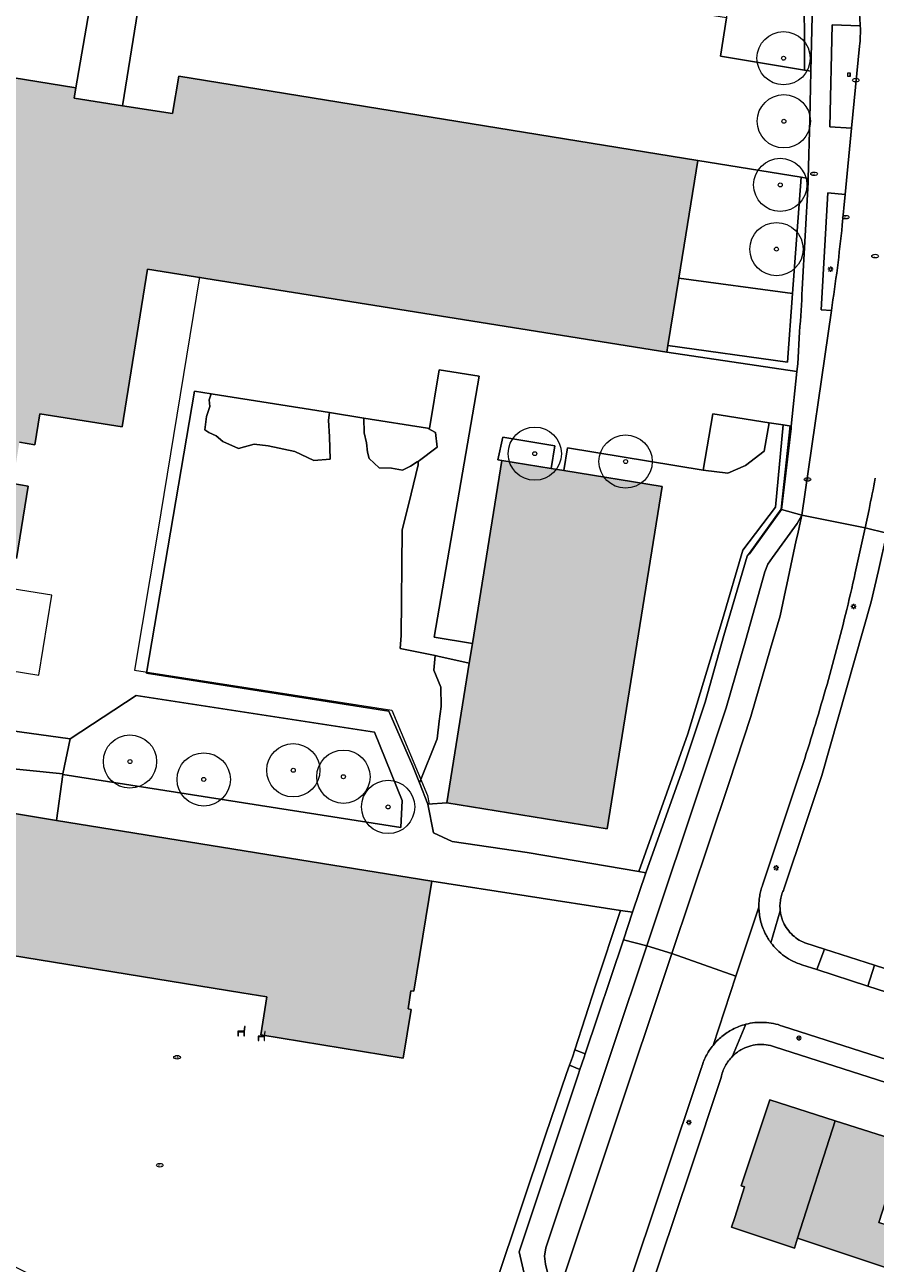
# Model space of a CAD drawing. Header units: metres. Extents: x 187482 to 189800, y 333582 to 335019.
# Tile 202 of 256: x 189325 to 189404, y 334208 to 334325. Entities that reach past the tile are written whole.
import ezdxf
from ezdxf.enums import TextEntityAlignment as Align

# ---------------------------------------------------------------- set-up
doc = ezdxf.new("R2010")
doc.units = ezdxf.units.M
doc.layers.get('0').update_dxf_attribs({"color": 252, "lineweight": 18})
for name, color, linetype, lineweight in [('B-WE-GR-BEPLANTING_CULTUUR_BODEMBEDEKKER-GV', 252, 'Continuous', 18), ('B-WE-GR-BEPLANTING_CULTUUR_HEESTERS-GV', 252, 'Continuous', 18), ('B-WE-GR-BOOM-S', 252, 'Continuous', 18), ('B-WE-GR-HAAG-G', 252, 'GR-HAAG1-SO', 18), ('B-WE-IE-MEUBILAIR-S', 252, 'Continuous', 18), ('B-WE-IE-MEUBILAIR_WEGMEUBILAIR-S', 252, 'Continuous', 18), ('B-WE-IE-TERREINAFSCHEIDING_KUNSTMATIG_HEKWERK-G', 252, 'IE-TERREINAFSCHEIDING_KUNSTMATIG-SO', 18), ('B-WE-OG-BEBOUWING-GV', 252, 'Continuous', 18), ('B-WE-OG-BEBOUWING_LUIFEL-GV', 252, 'Continuous', 18), ('B-WE-OG-TERREIN_BEGROEID-GV', 252, 'Continuous', 18), ('B-WE-OG-TERREIN_ERF-GV', 252, 'Continuous', 18), ('B-WE-VH-GESLOTENVERHARDING_ASFALT-GV', 252, 'Continuous', 18), ('B-WE-VH-OPENVERHARDING_STRAATBAKSTEEN-GV', 252, 'Continuous', 18), ('B-WE-VH-OPENVERHARDING_TEGEL-GV', 252, 'Continuous', 18)]:
    doc.layers.add(name, color=color, linetype=linetype, lineweight=lineweight)
doc.layers.add('B-WE-OG-BEBOUWING-V', color=7, linetype='Continuous', lineweight=18, true_color=0xf0f0f0)
doc.styles.add('NLCS-ISO', font='NLCS-ISO.ttf')
doc.linetypes.add('GR-HAAG1-SO', pattern='A,6,[176,NLCS.SHX,S=0.125,R=0,X=0,Y=0],-2', length=8)
doc.linetypes.add('IE-TERREINAFSCHEIDING_KUNSTMATIG-SO', pattern='A,4,[82,NLCS.SHX,S=0.75,R=90,X=0,Y=0],4,-2', length=10)

# ---------------------------------------------------------------- blocks, each defined once
blk = doc.blocks.new('SIE-MEUBILAIR_BORD_VERKEER-SO')
blk.add_lwpolyline([(-0.5625, -0.5625), (0.5625, -0.5625), (0.5625, 0.5625), (-0.5625, 0.5625)], close=True)
at = {"style": 'NLCS-ISO'}
blk.add_text('vb', height=0.75, dxfattribs=at).set_placement((0, 0), align=Align.MIDDLE_CENTER)
blk = doc.blocks.new('SIE-MEUBILAIR_PAAL_LICHTMAST-SO')
for points in [[(-0.62, 0), (-1, 0)], [(-0.71, 0.71), (-0.44, 0.44)], [(0, 1), (0, 0.62)], [(0.44, 0.44), (0.71, 0.71)], [(1, 0), (0.62, 0)], [(-0.71, -0.71), (-0.44, -0.44)], [(0, -0.62), (0, -1)], [(0.44, -0.44), (0.71, -0.71)]]:
    blk.add_lwpolyline(points)
blk.add_circle((0, 0), 0.5)
blk = doc.blocks.new('SIE-MEUBILAIR_PUT_KOLK-SO')
blk.add_ellipse((0, 0), major_axis=(1.25, 0), ratio=0.54)
at = {"style": 'NLCS-ISO'}
blk.add_text('klk', height=0.75, dxfattribs=at).set_placement((0.03, 0), align=Align.MIDDLE_CENTER)
blk = doc.blocks.new('SIE-MEUBILAIR_PUT_RIOOLPUT-SO')
blk.add_ellipse((0, 0), major_axis=(1.25, 0), ratio=0.54)
at = {"style": 'NLCS-ISO'}
blk.add_text('ri', height=0.75, dxfattribs=at).set_placement((-0.04, 0.07), align=Align.MIDDLE_CENTER)
blk = doc.blocks.new('SIE-MEUBILAIR_PUT_WATERLEIDINGPUT-SO')
blk.add_ellipse((0, 0), major_axis=(1.25, 0), ratio=0.54)
at = {"style": 'NLCS-ISO'}
blk.add_text('wl', height=0.75, dxfattribs=at).set_placement((-0.14, 0), align=Align.MIDDLE_CENTER)
blk = doc.blocks.new('SIE-WEG_ZITBANK-SO')
at = {"color": 0, "linetype": 'ByBlock', "lineweight": 18}
blk.add_lwpolyline([(-0.91, -1.63), (-0.91, -0.2), (1.09, -0.2), (1.09, -1.63), (1.29, -1.63), (1.29, -0.21), (1.54, 1.78), (1.33, 1.78), (1.11, 0), (-1.11, 0), (-1.11, -1.63)], close=True, dxfattribs=at)
blk = doc.blocks.new('SGR-BOOM_GBKN-SO')
at = {"color": 0, "linetype": 'ByBlock', "lineweight": 18}
for radius in [2, 0.15]:
    blk.add_circle((0, 0), radius, dxfattribs=at)

msp = doc.modelspace()

# ---------------------------------------------------------------- hatches: boundary and pattern name
at = {"layer": 'B-WE-OG-BEBOUWING-V'}
h = msp.add_hatch(color=256, dxfattribs=at)
h.dxf.hatch_style = 1
h.paths.add_polyline_path([(189387.776, 334312.021), (189339.05, 334319.928), (189338.454, 334316.425), (189333.742, 334317.156), (189329.214, 334317.859), (189329.383, 334318.844), (189322.196, 334320.008), (189318.322, 334320.636), (189315.796, 334305.313), (189315.119, 334305.27), (189315.093, 334305.109), (189314.619, 334302.124), (189314.6, 334302.005), (189315.361, 334301.876), (189312.674, 334285.373), (189312.558, 334284.664), (189312.371, 334283.515), (189311.25, 334276.631), (189323.81, 334274.624), (189324.899, 334281.438), (189323.447, 334281.67), (189324.067, 334285.551), (189325.519, 334285.319), (189325.984, 334288.232), (189333.736, 334286.994), (189336.101, 334301.806), (189384.882, 334293.998), (189384.983, 334294.626), (189385.999, 334300.955)], flags=17)
h = msp.add_hatch(color=256, dxfattribs=at)
h.dxf.hatch_style = 1
h.paths.add_polyline_path([(189369.373, 334283.823), (189366.613, 334266.667), (189366.313, 334264.802), (189364.202, 334251.686), (189379.263, 334249.263), (189384.434, 334281.4), (189375.19, 334282.887), (189374.001, 334283.079)], flags=17)
h = msp.add_hatch(color=256, dxfattribs=at)
h.dxf.hatch_style = 1
h.paths.add_polyline_path([(189325.523, 334190.659), (189311.282, 334197), (189311.724, 334199.736), (189312.131, 334202.252), (189312.842, 334202.137), (189313.052, 334203.43), (189313.348, 334203.382), (189313.503, 334204.338), (189314.066, 334207.811), (189314.132, 334208.219), (189310.973, 334208.731), (189313.124, 334222.005), (189313.509, 334224.38), (189313.513, 334224.404), (189313.572, 334224.767), (189315.349, 334235.729), (189318.705, 334235.185), (189319.166, 334238.028), (189344.966, 334233.846), (189347.323, 334233.465), (189346.744, 334229.893), (189360.115, 334227.726), (189360.855, 334232.293), (189360.569, 334232.339), (189360.844, 334234.044), (189361.121, 334233.999), (189362.817, 334244.326), (189327.557, 334250.041), (189320.952, 334251.112), (189320.616, 334249.039), (189317.319, 334249.573), (189317.655, 334251.646), (189307.507, 334253.289), (189300.857, 334212.208), (189300.593, 334210.578), (189300.198, 334210.616), (189300.149, 334210.334), (189300.099, 334210.052), (189299.532, 334206.817), (189299.475, 334206.491), (189299.356, 334205.812), (189299.851, 334205.733), (189299.538, 334203.783), (189298.88, 334199.679), (189293.213, 334200.588), (189291.709, 334191.198), (189291.069, 334187.207), (189300.92, 334185.604), (189301.307, 334185.541), (189301.702, 334187.969), (189301.485, 334188.005), (189301.827, 334190.107), (189303.815, 334189.783), (189303.775, 334189.534), (189305.859, 334188.472), (189311.003, 334185.852), (189320.772, 334180.876), (189320.055, 334179.468), (189320.518, 334179.232), (189320.377, 334178.956), (189338.797, 334169.568), (189338.902, 334169.515), (189339.129, 334169.96), (189339.423, 334169.81), (189347.151, 334184.958), (189337.496, 334189.875), (189337.412, 334189.918), (189335.522, 334186.207)], flags=17)
h = msp.add_hatch(color=256, dxfattribs=at)
h.dxf.hatch_style = 1
h.paths.add_polyline_path([(189400.693, 334221.838), (189394.536, 334223.81), (189391.849, 334215.724), (189392.181, 334215.614), (189391.254, 334212.76), (189390.953, 334211.834), (189396.865, 334209.87), (189397.162, 334210.797)], flags=17)
h = msp.add_hatch(color=256, dxfattribs=at)
h.dxf.hatch_style = 1
h.paths.add_polyline_path([(189400.693, 334221.838), (189397.162, 334210.797), (189403.628, 334208.648), (189406.934, 334207.549), (189407.541, 334209.451), (189408.092, 334209.294), (189408.697, 334211.015), (189404.787, 334212.268), (189407.186, 334219.758)], flags=17)

# ---------------------------------------------------------------- linework, layer by layer
at = {"layer": 'B-WE-GR-BEPLANTING_CULTUUR_BODEMBEDEKKER-GV', "flags": 128}
msp.add_lwpolyline([(189390.474, 334325.401), (189389.931, 334321.804), (189397.791, 334320.502), (189397.791, 334323.537), (189397.791, 334324.362), (189397.704, 334327.794), (189396.597, 334329.404), (189393.477, 334330.461), (189390.966, 334330.945)], close=True, dxfattribs=at)
at = {"layer": 'B-WE-GR-BEPLANTING_CULTUUR_HEESTERS-GV', "flags": 128}
for points in [[(189390.966, 334330.945), (189393.477, 334330.461), (189396.597, 334329.404), (189397.704, 334327.794), (189397.791, 334324.362), (189397.791, 334323.537), (189397.791, 334320.502), (189398.404, 334320.401), (189398.543, 334326.885)], [(189397.584, 334299.938), (189398.15, 334309.932), (189398.16, 334310.328), (189397.505, 334310.435), (189396.69, 334299.52)], [(189396.69, 334299.52), (189396.208, 334293.08), (189384.983, 334294.626), (189384.882, 334293.998), (189397.091, 334292.19), (189397.165, 334292.911), (189397.327, 334295.919)]]:
    msp.add_lwpolyline(points, dxfattribs=at)
for points in [[(189333.742, 334317.156), (189335.593, 334328.667), (189331.184, 334329.345), (189329.383, 334318.844), (189329.214, 334317.859)], [(189396.69, 334299.52), (189385.999, 334300.955), (189384.983, 334294.626), (189396.208, 334293.08)], [(189366.313, 334264.802), (189366.613, 334266.667), (189363.02, 334267.26), (189366.165, 334285.412), (189367.261, 334291.767), (189363.486, 334292.365), (189362.587, 334286.851), (189362.404, 334286.88), (189363.15, 334286.453), (189363.315, 334285.098), (189361.509, 334283.753), (189361.509, 334283.421), (189360.855, 334280.71), (189360.024, 334277.296), (189359.919, 334267.402), (189359.844, 334266.175), (189363.123, 334265.524), (189363.365, 334265.476)], [(189342.272, 334290.069), (189342.091, 334290.098), (189341.897, 334289.529), (189341.961, 334288.897), (189341.649, 334287.976), (189341.478, 334286.715), (189341.854, 334286.477), (189342.543, 334286.146), (189343.18, 334285.617), (189344.65, 334284.974), (189346.131, 334285.382), (189347.441, 334285.218), (189349.954, 334284.684), (189351.722, 334283.846), (189353.243, 334283.977), (189353.206, 334286.066), (189353.108, 334287.63), (189353.182, 334288.341)], [(189356.413, 334287.829), (189356.456, 334286.439), (189356.667, 334285.486), (189356.765, 334284.624), (189356.933, 334284.031), (189357.869, 334283.157), (189359.018, 334283.129), (189360.056, 334282.924), (189360.791, 334283.292), (189361.442, 334283.703), (189361.509, 334283.753), (189363.315, 334285.098), (189363.15, 334286.453), (189362.404, 334286.88)], [(189394.496, 334287.387), (189389.186, 334288.207), (189388.285, 334282.932), (189390.595, 334282.648), (189392.263, 334283.363), (189394.01, 334284.714)], [(189394.496, 334287.387), (189394.01, 334284.714), (189392.263, 334283.363), (189390.595, 334282.648), (189388.285, 334282.932), (189375.551, 334285.021), (189375.19, 334282.887), (189384.434, 334281.4), (189379.263, 334249.263), (189364.202, 334251.686), (189362.434, 334251.564), (189362.951, 334248.863), (189364.715, 334248.068), (189371.773, 334247.01), (189382.233, 334245.227), (189386.845, 334258.159), (189390.09, 334268.899), (189392, 334275.423), (189395.071, 334279.449), (189395.806, 334287.184)], [(189382.233, 334245.227), (189382.9, 334245.113), (189386.407, 334254.957), (189388.471, 334261.14), (189390.238, 334267.415), (189392.433, 334274.841), (189392.626, 334275.065), (189395.653, 334279.229), (189396.543, 334286.836), (189396.567, 334287.067), (189395.806, 334287.184), (189395.071, 334279.449), (189392, 334275.423), (189390.09, 334268.899), (189386.845, 334258.159)], [(189374.001, 334283.079), (189374.362, 334285.216), (189369.465, 334286.02), (189369.003, 334283.904), (189369.373, 334283.823)], [(189362.434, 334251.564), (189364.202, 334251.686), (189366.313, 334264.802), (189363.365, 334265.476), (189363.123, 334265.524), (189362.98, 334264.14), (189363.64, 334262.555), (189363.671, 334260.744), (189363.495, 334259.362), (189363.291, 334257.705), (189361.637, 334253.561)], [(189293.875, 334258.091), (189300.195, 334257.236), (189328.165, 334254.405), (189328.83, 334257.687), (189308.621, 334260.486), (189294.597, 334262.428), (189293.898, 334258.237)], [(189328.83, 334257.687), (189328.165, 334254.405), (189328.151, 334254.337), (189359.892, 334249.359), (189360.025, 334251.923), (189357.423, 334258.333), (189335.039, 334261.771)], [(189381.663, 334241.415), (189380.512, 334241.593), (189378.187, 334234.503), (189376.238, 334228.491), (189377.213, 334228.116), (189380.793, 334238.815)], [(189365.204, 334186.907), (189365.775, 334185.939), (189372.097, 334204.754), (189371.01, 334209.518), (189376.553, 334226.159), (189376.721, 334226.656), (189375.732, 334227.043), (189375.449, 334226.284), (189373.493, 334220.468), (189368.843, 334206.649), (189371.51, 334205.503), (189368.983, 334198.923)]]:
    msp.add_lwpolyline(points, close=True, dxfattribs=at)
at = {"layer": 'B-WE-GR-BEPLANTING_CULTUUR_HEESTERS-GV'}
msp.add_lwpolyline([(189397.327, 334295.919, 0.0181056), (189397.584, 334299.938)], format="xyb", dxfattribs=at)
at = {"layer": 'B-WE-GR-HAAG-G', "ltscale": 0.2, "flags": 128}
for points in [[(189392.637, 334275.126), (189395.611, 334279.278), (189396.45, 334287.085)], [(189382.9, 334245.113), (189386.407, 334254.957), (189388.471, 334261.14), (189390.238, 334267.415), (189392.433, 334274.841), (189392.637, 334275.126)], [(189395.876, 334243.588), (189397.935, 334249.738)], [(189371.773, 334247.01), (189364.715, 334248.068)], [(189416.956, 334232.39), (189397.83, 334238.547)], [(189384.313, 334208.913), (189387.089, 334217.231)]]:
    msp.add_lwpolyline(points, dxfattribs=at)
at = {"layer": 'B-WE-GR-HAAG-G', "ltscale": 0.2}
for points in [[(189395.681, 334243.102, -0.035818), (189395.876, 334243.588)], [(189395.504, 334242.073, -0.0347774), (189395.556, 334242.594)], [(189395.556, 334242.594, -0.0380069), (189395.681, 334243.102)], [(189395.527, 334241.55, -0.032526), (189395.504, 334242.073)], [(189395.611, 334241.088, -0.0300953), (189395.527, 334241.55)], [(189395.752, 334240.641, -0.0337294), (189395.611, 334241.088)], [(189396.572, 334239.377, -0.1027269), (189395.752, 334240.641)], [(189397.83, 334238.547, -0.1034223), (189396.572, 334239.377)]]:
    msp.add_lwpolyline(points, format="xyb", dxfattribs=at)
at = {"layer": 'B-WE-IE-TERREINAFSCHEIDING_KUNSTMATIG_HEKWERK-G', "ltscale": 0.2, "flags": 128}
for points in [[(189340.98, 334301.075), (189337.05, 334277.014), (189336.309, 334272.72), (189334.875, 334264.135), (189359.057, 334260.404), (189362.408, 334252.393), (189362.562, 334251.551)], [(189382.233, 334245.227), (189371.773, 334247.01)], [(189380.793, 334238.815), (189382.9, 334245.113)], [(189382.9, 334245.113), (189382.233, 334245.227)], [(189377.107, 334227.8), (189380.793, 334238.815)], [(189365.775, 334185.939), (189372.097, 334204.754), (189371.01, 334209.518), (189376.553, 334226.159)]]:
    msp.add_lwpolyline(points, dxfattribs=at)
at = {"layer": 'B-WE-OG-BEBOUWING-GV', "flags": 128}
for points in [[(189324.067, 334285.551), (189325.519, 334285.319), (189325.984, 334288.232), (189333.736, 334286.994), (189336.101, 334301.806), (189384.882, 334293.998), (189384.983, 334294.626), (189385.999, 334300.955), (189387.776, 334312.021), (189339.05, 334319.928), (189338.454, 334316.425), (189333.742, 334317.156), (189329.214, 334317.859), (189329.383, 334318.844), (189322.196, 334320.008)], [(189323.81, 334274.624), (189324.899, 334281.438), (189323.447, 334281.67)], [(189319.166, 334238.028), (189344.966, 334233.846), (189347.323, 334233.465), (189346.744, 334229.893), (189360.115, 334227.726), (189360.855, 334232.293), (189360.569, 334232.339), (189360.844, 334234.044), (189361.121, 334233.999), (189362.817, 334244.326), (189327.557, 334250.041), (189320.952, 334251.112)]]:
    msp.add_lwpolyline(points, dxfattribs=at)
for points in [[(189369.373, 334283.823), (189366.613, 334266.667), (189366.313, 334264.802), (189364.202, 334251.686), (189379.263, 334249.263), (189384.434, 334281.4), (189375.19, 334282.887), (189374.001, 334283.079)], [(189400.693, 334221.838), (189394.536, 334223.81), (189391.849, 334215.724), (189392.181, 334215.614), (189391.254, 334212.76), (189390.953, 334211.834), (189396.865, 334209.87), (189397.162, 334210.797)], [(189400.693, 334221.838), (189397.162, 334210.797), (189403.628, 334208.648), (189406.934, 334207.549), (189407.541, 334209.451), (189408.092, 334209.294), (189408.697, 334211.015), (189404.787, 334212.268), (189407.186, 334219.758)]]:
    msp.add_lwpolyline(points, close=True, dxfattribs=at)
at = {"layer": 'B-WE-OG-BEBOUWING_LUIFEL-GV', "flags": 128}
msp.add_lwpolyline([(189327.127, 334271.201), (189314.931, 334273.146), (189313.735, 334265.644), (189325.911, 334263.689)], close=True, dxfattribs=at)
at = {"layer": 'B-WE-OG-TERREIN_BEGROEID-GV', "flags": 128}
for points in [[(189335.593, 334328.667), (189336.322, 334328.554), (189337.593, 334335.918), (189331.89, 334335.781), (189321.85, 334335.131), (189318.69, 334334.805), (189316.478, 334333.829), (189316.584, 334327.364), (189318.908, 334327.17), (189320.822, 334326.826), (189322.392, 334325.943), (189322.736, 334323.931), (189322.196, 334320.008), (189329.383, 334318.844), (189331.184, 334329.345)], [(189385.999, 334300.955), (189396.69, 334299.52), (189397.505, 334310.435), (189387.776, 334312.021)], [(189342.091, 334290.098), (189340.528, 334290.345), (189336.002, 334263.865), (189358.765, 334260.291), (189361.016, 334255.118), (189361.637, 334253.561), (189363.291, 334257.705), (189363.495, 334259.362), (189363.671, 334260.744), (189363.64, 334262.555), (189362.98, 334264.14), (189363.123, 334265.524), (189359.844, 334266.175), (189359.919, 334267.402), (189360.024, 334277.296), (189360.855, 334280.71), (189361.509, 334283.421), (189361.509, 334283.753), (189361.442, 334283.703), (189360.791, 334283.292), (189360.056, 334282.924), (189359.018, 334283.129), (189357.869, 334283.157), (189356.933, 334284.031), (189356.765, 334284.624), (189356.667, 334285.486), (189356.456, 334286.439), (189356.413, 334287.829), (189353.182, 334288.341), (189353.108, 334287.63), (189353.206, 334286.066), (189353.243, 334283.977), (189351.722, 334283.846), (189349.954, 334284.684), (189347.441, 334285.218), (189346.131, 334285.382), (189344.65, 334284.974), (189343.18, 334285.617), (189342.543, 334286.146), (189341.854, 334286.477), (189341.478, 334286.715), (189341.649, 334287.976), (189341.961, 334288.897), (189341.897, 334289.529)]]:
    msp.add_lwpolyline(points, close=True, dxfattribs=at)
for points in [[(189403.047, 334324.645), (189400.404, 334324.741), (189400.193, 334315.182), (189402.231, 334315.055), (189402.976, 334322.753)], [(189401.628, 334308.826), (189400.004, 334308.961), (189399.381, 334297.996), (189400.329, 334297.925)], [(189401.348, 334305.927), (189401.628, 334308.826)], [(189320.952, 334251.112), (189327.557, 334250.041), (189328.151, 334254.337), (189328.165, 334254.405), (189300.195, 334257.236)]]:
    msp.add_lwpolyline(points, dxfattribs=at)
at = {"layer": 'B-WE-OG-TERREIN_BEGROEID-GV'}
for points in [[(189402.976, 334322.753, 0.0364577), (189403.047, 334324.645)], [(189400.329, 334297.925, 0.0138694), (189401.348, 334305.927)]]:
    msp.add_lwpolyline(points, format="xyb", dxfattribs=at)
at = {"layer": 'B-WE-OG-TERREIN_ERF-GV', "flags": 128}
for points in [[(189405.794, 334278.262), (189405.527, 334277.026), (189404.766, 334273.51), (189404.078, 334270.567), (189399.443, 334254.245), (189397.935, 334249.738), (189395.876, 334243.588)], [(189397.83, 334238.547), (189399.69, 334237.948), (189404.383, 334236.437), (189416.956, 334232.39), (189503.825, 334204.422), (189515.355, 334200.711), (189523.24, 334198.172)], [(189444.908, 334212.787), (189394.995, 334228.783)], [(189389.982, 334225.902), (189387.089, 334217.231), (189384.313, 334208.913), (189367.111, 334157.354), (189362.355, 334143.05), (189361.79, 334141.692)]]:
    msp.add_lwpolyline(points, dxfattribs=at)
at = {"layer": 'B-WE-OG-TERREIN_ERF-GV'}
for points in [[(189395.876, 334243.588, 0.035818), (189395.681, 334243.102)], [(189395.556, 334242.594, 0.0347774), (189395.504, 334242.073)], [(189395.681, 334243.102, 0.0380069), (189395.556, 334242.594)], [(189395.504, 334242.073, 0.032526), (189395.527, 334241.55)], [(189395.527, 334241.55, 0.0300953), (189395.611, 334241.088)], [(189395.611, 334241.088, 0.0337294), (189395.752, 334240.641)], [(189395.752, 334240.641, 0.1027269), (189396.572, 334239.377)], [(189396.572, 334239.377, 0.1034223), (189397.83, 334238.547)], [(189391.83, 334228.489, 0.0333896), (189391.415, 334228.213)], [(189393.38, 334228.981, 0.1069681), (189391.83, 334228.489)], [(189394.995, 334228.783, 0.1077151), (189393.38, 334228.981)], [(189390.667, 334227.455, 0.0393977), (189390.362, 334226.973)], [(189391.04, 334227.886, 0.0374775), (189390.667, 334227.455)], [(189391.415, 334228.213, 0.0342228), (189391.04, 334227.886)], [(189390.132, 334226.452, 0.0366154), (189389.982, 334225.902)], [(189390.362, 334226.973, 0.0385089), (189390.132, 334226.452)]]:
    msp.add_lwpolyline(points, format="xyb", dxfattribs=at)
at = {"layer": 'B-WE-OG-TERREIN_ERF-GV', "flags": 128}
msp.add_lwpolyline([(189397.162, 334210.797), (189396.865, 334209.87), (189390.953, 334211.834), (189391.254, 334212.76), (189392.181, 334215.614), (189391.849, 334215.724), (189394.536, 334223.81), (189400.693, 334221.838), (189407.186, 334219.758), (189404.787, 334212.268), (189408.697, 334211.015), (189409.604, 334213.599), (189411.164, 334218.35), (189414.128, 334217.377), (189416.909, 334216.464), (189415.349, 334211.713), (189414.986, 334210.743), (189412.23, 334211.605), (189409.621, 334203.672), (189406.069, 334204.837), (189406.934, 334207.549), (189403.628, 334208.648)], close=True, dxfattribs=at)
at = {"layer": 'B-WE-VH-GESLOTENVERHARDING_ASFALT-GV'}
for points in [[(189402.804, 334326.733, -0.0403851), (189403.047, 334324.645)], [(189403.047, 334324.645, -0.0364577), (189402.976, 334322.753)], [(189401.348, 334305.927, -0.0138694), (189400.329, 334297.925)], [(189403.864, 334279.244, 0.0085134), (189404.449, 334282.181)], [(189397.566, 334278.72, 0.0046217), (189395.509, 334269.242)], [(189401.663, 334269.371, 0.0046841), (189402.572, 334273.285)], [(189399.656, 334261.881, 0.0089468), (189401.663, 334269.371)], [(189397.383, 334254.467, 0.0090165), (189399.656, 334261.881)], [(189393.598, 334242.943, -0.021428), (189393.707, 334243.453)], [(189393.707, 334243.453, -0.0224168), (189393.862, 334243.951)], [(189393.519, 334241.905, -0.0229522), (189393.535, 334242.426)], [(189393.535, 334242.426, -0.0250094), (189393.598, 334242.943)], [(189393.679, 334240.635, -0.0552335), (189393.519, 334241.905)], [(189394.115, 334239.432, -0.0551504), (189393.679, 334240.635)], [(189394.363, 334238.981, -0.0217059), (189394.115, 334239.432)], [(189394.65, 334238.554, -0.0199398), (189394.363, 334238.981)], [(189395.244, 334237.872, -0.0391071), (189394.65, 334238.554)], [(189395.936, 334237.29, -0.0407834), (189395.244, 334237.872)], [(189396.711, 334236.824, -0.0392575), (189395.936, 334237.29)], [(189397.549, 334236.484, -0.0406581), (189396.711, 334236.824)], [(189391.048, 334230.414, -0.0282639), (189391.654, 334230.687)], [(189391.654, 334230.687, -0.0304324), (189392.287, 334230.89)], [(189392.287, 334230.89, -0.0362101), (189393.15, 334231.045)], [(189393.15, 334231.045, -0.0377052), (189394.026, 334231.068)], [(189394.026, 334231.068, -0.0367855), (189394.896, 334230.96)], [(189394.896, 334230.96, -0.0382169), (189395.74, 334230.722)], [(189389.216, 334228.916, -0.0511293), (189390.055, 334229.759)], [(189390.055, 334229.759, -0.0510631), (189391.048, 334230.414)], [(189388.548, 334227.887, -0.0248414), (189388.855, 334228.419)], [(189388.855, 334228.419, -0.0257335), (189389.216, 334228.916)], [(189388.111, 334226.741, -0.024181), (189388.299, 334227.326)], [(189388.299, 334227.326, -0.0269642), (189388.548, 334227.887)]]:
    msp.add_lwpolyline(points, format="xyb", dxfattribs=at)
at = {"layer": 'B-WE-VH-GESLOTENVERHARDING_ASFALT-GV', "flags": 128}
for points in [[(189402.976, 334322.753), (189402.231, 334315.055), (189401.628, 334308.826), (189401.348, 334305.927)], [(189400.329, 334297.925), (189397.566, 334278.72), (189403.49, 334277.52), (189403.864, 334279.244)], [(189402.572, 334273.285), (189403.49, 334277.52), (189397.566, 334278.72)], [(189395.509, 334269.242), (189394.599, 334266.186), (189392.767, 334259.805), (189390.684, 334253.501), (189385.355, 334237.555), (189391.371, 334235.42), (189393.519, 334241.905)], [(189393.862, 334243.951), (189397.383, 334254.467)], [(189393.519, 334241.905), (189391.371, 334235.42), (189389.216, 334228.916)], [(189389.216, 334228.916), (189391.371, 334235.42), (189385.355, 334237.555), (189374.198, 334204.174), (189354.301, 334144.712)], [(189523.56, 334195.933), (189403.759, 334234.485), (189398.952, 334236.033), (189397.549, 334236.484)], [(189395.74, 334230.722), (189445.632, 334214.72)], [(189359.857, 334142.281), (189388.111, 334226.741)]]:
    msp.add_lwpolyline(points, dxfattribs=at)
at = {"layer": 'B-WE-VH-OPENVERHARDING_STRAATBAKSTEEN-GV', "flags": 128}
for points in [[(189397.566, 334278.72), (189397.13, 334277.922), (189394.786, 334274.737), (189394.349, 334274.109), (189394.082, 334273.391), (189392.271, 334266.916), (189390.445, 334260.618), (189388.391, 334254.391), (189382.997, 334238.27)], [(189382.997, 334238.27), (189385.355, 334237.555), (189390.684, 334253.501), (189392.767, 334259.805), (189394.599, 334266.186), (189395.509, 334269.242)]]:
    msp.add_lwpolyline(points, dxfattribs=at)
at = {"layer": 'B-WE-VH-OPENVERHARDING_STRAATBAKSTEEN-GV'}
msp.add_lwpolyline([(189395.509, 334269.242, -0.0046217), (189397.566, 334278.72)], format="xyb", dxfattribs=at)
at = {"layer": 'B-WE-VH-OPENVERHARDING_STRAATBAKSTEEN-GV', "flags": 128}
msp.add_lwpolyline([(189385.355, 334237.555), (189382.997, 334238.27), (189373.5, 334209.889), (189373.373, 334209.129), (189373.471, 334208.364), (189374.156, 334205.548), (189374.281, 334204.864), (189374.198, 334204.174)], close=True, dxfattribs=at)
at = {"layer": 'B-WE-VH-OPENVERHARDING_TEGEL-GV', "flags": 128}
for points in [[(189335.593, 334328.667), (189333.742, 334317.156), (189338.454, 334316.425), (189339.05, 334319.928), (189387.776, 334312.021), (189397.505, 334310.435), (189398.16, 334310.328), (189398.307, 334315.881), (189398.404, 334320.401), (189397.791, 334320.502), (189389.931, 334321.804), (189390.474, 334325.401), (189353.803, 334331.258), (189353.271, 334327.72), (189343.576, 334329.267), (189343.186, 334329.329), (189344.392, 334336.712)], [(189402.804, 334326.733), (189398.543, 334326.885), (189398.404, 334320.401), (189398.307, 334315.881), (189398.16, 334310.328), (189398.15, 334309.932), (189397.584, 334299.938)], [(189397.091, 334292.19), (189396.567, 334287.067), (189396.543, 334286.836), (189395.653, 334279.229), (189397.566, 334278.72), (189400.329, 334297.925), (189399.381, 334297.996), (189400.004, 334308.961), (189401.628, 334308.826), (189402.231, 334315.055), (189400.193, 334315.182), (189400.404, 334324.741), (189403.047, 334324.645)], [(189308.621, 334260.486), (189328.83, 334257.687), (189335.039, 334261.771), (189357.423, 334258.333), (189360.025, 334251.923), (189359.892, 334249.359), (189328.151, 334254.337), (189327.557, 334250.041), (189362.817, 334244.326), (189380.512, 334241.593), (189381.663, 334241.415), (189382.9, 334245.113), (189382.233, 334245.227), (189371.773, 334247.01), (189364.715, 334248.068), (189362.951, 334248.863), (189362.434, 334251.564), (189361.637, 334253.561), (189361.016, 334255.118), (189358.765, 334260.291), (189336.002, 334263.865), (189340.528, 334290.345), (189342.091, 334290.098), (189342.272, 334290.069), (189353.182, 334288.341), (189356.413, 334287.829), (189362.404, 334286.88), (189362.587, 334286.851), (189363.486, 334292.365), (189367.261, 334291.767), (189366.165, 334285.412), (189363.02, 334267.26), (189366.613, 334266.667), (189369.373, 334283.823), (189369.003, 334283.904), (189369.465, 334286.02), (189374.362, 334285.216), (189374.001, 334283.079), (189375.19, 334282.887), (189375.551, 334285.021), (189388.285, 334282.932), (189389.186, 334288.207), (189394.496, 334287.387), (189395.806, 334287.184), (189396.567, 334287.067), (189397.091, 334292.19), (189384.882, 334293.998), (189336.101, 334301.806), (189333.736, 334286.994), (189325.984, 334288.232), (189325.519, 334285.319), (189324.067, 334285.551)], [(189397.327, 334295.919), (189397.165, 334292.911), (189397.091, 334292.19)], [(189323.447, 334281.67), (189324.899, 334281.438), (189323.81, 334274.624)], [(189403.864, 334279.244), (189403.49, 334277.52), (189405.527, 334277.026), (189405.794, 334278.262)], [(189395.876, 334243.588), (189397.935, 334249.738), (189399.443, 334254.245), (189404.078, 334270.567), (189404.766, 334273.51), (189405.527, 334277.026), (189403.49, 334277.52), (189402.572, 334273.285)], [(189397.383, 334254.467), (189393.862, 334243.951)], [(189319.851, 334210.071), (189338.71, 334200.432), (189360.789, 334189.105), (189365.204, 334186.907), (189368.983, 334198.923), (189371.51, 334205.503), (189368.843, 334206.649), (189373.493, 334220.468), (189375.449, 334226.284), (189375.732, 334227.043), (189376.014, 334227.802), (189376.238, 334228.491), (189378.187, 334234.503), (189380.512, 334241.593), (189362.817, 334244.326), (189361.121, 334233.999), (189360.844, 334234.044), (189360.569, 334232.339), (189360.855, 334232.293), (189360.115, 334227.726), (189346.744, 334229.893), (189347.323, 334233.465), (189344.966, 334233.846), (189319.166, 334238.028)], [(189395.527, 334241.55), (189394.65, 334238.554)], [(189394.65, 334238.554), (189395.527, 334241.55)], [(189354.301, 334144.712), (189374.198, 334204.174), (189374.281, 334204.864), (189374.156, 334205.548), (189373.471, 334208.364), (189373.373, 334209.129), (189373.5, 334209.889), (189382.997, 334238.27), (189380.793, 334238.815), (189377.213, 334228.116), (189377.107, 334227.8), (189376.721, 334226.656), (189376.553, 334226.159), (189371.01, 334209.518), (189372.097, 334204.754), (189365.775, 334185.939), (189364.45, 334181.908), (189364.227, 334181.248), (189357.403, 334161.017), (189353.856, 334150.503), (189353.34, 334148.644), (189352.549, 334145.795)], [(189397.549, 334236.484), (189398.952, 334236.033), (189399.69, 334237.948), (189397.83, 334238.547)], [(189523.24, 334198.172), (189515.355, 334200.711), (189503.825, 334204.422), (189416.956, 334232.39), (189404.383, 334236.437), (189403.759, 334234.485), (189523.56, 334195.933)], [(189392.287, 334230.89), (189391.04, 334227.886)], [(189391.04, 334227.886), (189392.287, 334230.89)], [(189445.632, 334214.72), (189395.74, 334230.722)], [(189394.995, 334228.783), (189444.908, 334212.787)], [(189388.111, 334226.741), (189359.857, 334142.281)], [(189361.79, 334141.692), (189362.355, 334143.05), (189367.111, 334157.354), (189384.313, 334208.913), (189387.089, 334217.231), (189389.982, 334225.902)]]:
    msp.add_lwpolyline(points, dxfattribs=at)
at = {"layer": 'B-WE-VH-OPENVERHARDING_TEGEL-GV'}
for points in [[(189403.047, 334324.645, 0.0403851), (189402.804, 334326.733)], [(189397.584, 334299.938, -0.0181056), (189397.327, 334295.919)], [(189404.449, 334282.181, -0.0085134), (189403.864, 334279.244)], [(189402.572, 334273.285, -0.0046841), (189401.663, 334269.371)], [(189401.663, 334269.371, -0.0089468), (189399.656, 334261.881)], [(189399.656, 334261.881, -0.0090165), (189397.383, 334254.467)], [(189393.707, 334243.453, 0.021428), (189393.598, 334242.943)], [(189393.862, 334243.951, 0.0224168), (189393.707, 334243.453)], [(189395.681, 334243.102, -0.035818), (189395.876, 334243.588)], [(189393.535, 334242.426, 0.0229522), (189393.519, 334241.905)], [(189393.598, 334242.943, 0.0250094), (189393.535, 334242.426)], [(189395.504, 334242.073, -0.0347774), (189395.556, 334242.594)], [(189395.556, 334242.594, -0.0380069), (189395.681, 334243.102)], [(189393.519, 334241.905, 0.0552335), (189393.679, 334240.635)], [(189395.527, 334241.55, -0.032526), (189395.504, 334242.073)], [(189395.611, 334241.088, -0.0300953), (189395.527, 334241.55)], [(189395.752, 334240.641, -0.0337294), (189395.611, 334241.088)], [(189393.679, 334240.635, 0.0551504), (189394.115, 334239.432)], [(189396.572, 334239.377, -0.1027269), (189395.752, 334240.641)], [(189394.115, 334239.432, 0.0217059), (189394.363, 334238.981)], [(189394.363, 334238.981, 0.0199398), (189394.65, 334238.554)], [(189397.83, 334238.547, -0.1034223), (189396.572, 334239.377)], [(189394.65, 334238.554, 0.0391071), (189395.244, 334237.872)], [(189395.244, 334237.872, 0.0407834), (189395.936, 334237.29)], [(189395.936, 334237.29, 0.0392575), (189396.711, 334236.824)], [(189396.711, 334236.824, 0.0406581), (189397.549, 334236.484)], [(189391.654, 334230.687, 0.0282639), (189391.048, 334230.414)], [(189392.287, 334230.89, 0.0304324), (189391.654, 334230.687)], [(189393.15, 334231.045, 0.0362101), (189392.287, 334230.89)], [(189394.026, 334231.068, 0.0377052), (189393.15, 334231.045)], [(189394.896, 334230.96, 0.0367855), (189394.026, 334231.068)], [(189395.74, 334230.722, 0.0382169), (189394.896, 334230.96)], [(189390.055, 334229.759, 0.0511293), (189389.216, 334228.916)], [(189391.048, 334230.414, 0.0510631), (189390.055, 334229.759)], [(189388.855, 334228.419, 0.0248414), (189388.548, 334227.887)], [(189389.216, 334228.916, 0.0257335), (189388.855, 334228.419)], [(189391.415, 334228.213, -0.0333896), (189391.83, 334228.489)], [(189391.83, 334228.489, -0.1069681), (189393.38, 334228.981)], [(189393.38, 334228.981, -0.1077151), (189394.995, 334228.783)], [(189388.299, 334227.326, 0.024181), (189388.111, 334226.741)], [(189388.548, 334227.887, 0.0269642), (189388.299, 334227.326)], [(189390.362, 334226.973, -0.0393977), (189390.667, 334227.455)], [(189390.667, 334227.455, -0.0374775), (189391.04, 334227.886)], [(189391.04, 334227.886, -0.0342228), (189391.415, 334228.213)], [(189389.982, 334225.902, -0.0366154), (189390.132, 334226.452)], [(189390.132, 334226.452, -0.0385089), (189390.362, 334226.973)]]:
    msp.add_lwpolyline(points, format="xyb", dxfattribs=at)
at = {"layer": 'B-WE-VH-OPENVERHARDING_TEGEL-GV', "flags": 128}
for points in [[(189380.793, 334238.815), (189382.997, 334238.27), (189388.391, 334254.391), (189390.445, 334260.618), (189392.271, 334266.916), (189394.082, 334273.391), (189394.349, 334274.109), (189394.786, 334274.737), (189397.13, 334277.922), (189397.566, 334278.72), (189395.653, 334279.229), (189392.626, 334275.065), (189392.433, 334274.841), (189390.238, 334267.415), (189388.471, 334261.14), (189386.407, 334254.957), (189382.9, 334245.113), (189381.663, 334241.415)], [(189399.69, 334237.948), (189398.952, 334236.033), (189403.759, 334234.485), (189404.383, 334236.437)], [(189376.238, 334228.491), (189376.014, 334227.802), (189375.732, 334227.043), (189376.721, 334226.656), (189377.107, 334227.8), (189377.213, 334228.116)]]:
    msp.add_lwpolyline(points, close=True, dxfattribs=at)

# ---------------------------------------------------------------- block references
at = {"layer": 'B-WE-GR-BOOM-S', "xscale": 1.25, "yscale": 1.25, "zscale": 1.25}
for p in [(189395.839, 334321.619), (189395.866, 334315.696), (189395.529, 334309.72), (189395.175, 334303.689), (189372.471, 334284.48), (189381.003, 334283.74), (189334.454, 334255.567), (189341.381, 334253.888), (189349.794, 334254.747), (189354.501, 334254.141), (189358.701, 334251.305)]:
    msp.add_blockref('SGR-BOOM_GBKN-SO', p, dxfattribs=at)
at = {"layer": 'B-WE-IE-MEUBILAIR-S', "xscale": 0.25, "yscale": 0.25, "zscale": 0.25}
for name, p in [('SIE-MEUBILAIR_BORD_VERKEER-SO', (189401.972, 334320.072)), ('SIE-MEUBILAIR_PUT_RIOOLPUT-SO', (189402.625, 334319.563)), ('SIE-MEUBILAIR_PUT_WATERLEIDINGPUT-SO', (189398.701, 334310.759)), ('SIE-MEUBILAIR_PUT_KOLK-SO', (189401.685, 334306.688)), ('SIE-MEUBILAIR_PUT_RIOOLPUT-SO', (189404.433, 334303.032)), ('SIE-MEUBILAIR_PAAL_LICHTMAST-SO', (189400.249, 334301.804)), ('SIE-MEUBILAIR_PUT_KOLK-SO', (189398.091, 334282.064)), ('SIE-MEUBILAIR_PAAL_LICHTMAST-SO', (189402.419, 334270.128)), ('SIE-MEUBILAIR_PAAL_LICHTMAST-SO', (189395.14, 334245.582)), ('SIE-MEUBILAIR_PAAL_LICHTMAST-SO', (189397.286, 334229.6)), ('SIE-MEUBILAIR_PUT_KOLK-SO', (189338.878, 334227.791)), ('SIE-MEUBILAIR_PAAL_LICHTMAST-SO', (189386.95, 334221.676)), ('SIE-MEUBILAIR_PUT_KOLK-SO', (189337.258, 334217.658))]:
    msp.add_blockref(name, p, dxfattribs=at)
at = {"layer": 'B-WE-IE-MEUBILAIR_WEGMEUBILAIR-S', "xscale": 0.25, "yscale": 0.25, "zscale": 0.25}
for p in [(189344.874, 334230.231), (189346.78, 334229.785)]:
    msp.add_blockref('SIE-WEG_ZITBANK-SO', p, dxfattribs=at)

doc.saveas('drawing.dxf')
